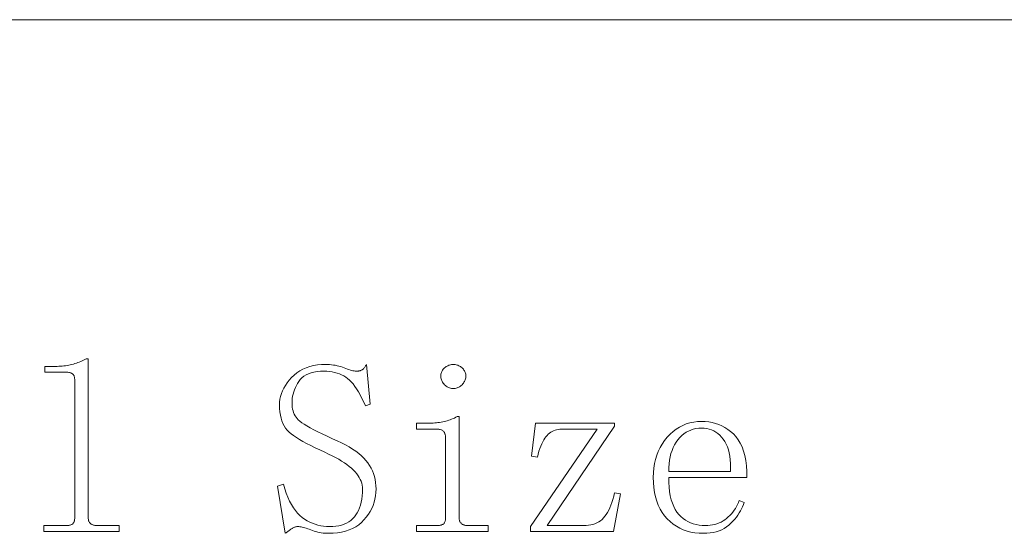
# Model space of a CAD drawing. Extents: x 1 to 297, y 1 to 210.
# Tile 12 of 171: x 8.89 to 17.63, y 51.94 to 56.51. Entities that reach past the tile are written whole.
import ezdxf

# ---------------------------------------------------------------- set-up
doc = ezdxf.new("R2010")
doc.units = 0

msp = doc.modelspace()

# ---------------------------------------------------------------- linework, layer by layer
at = {"color": 7, "lineweight": 13}
msp.add_line((1.3055, 56.5077), (219.3213, 56.5077), dxfattribs=at)
for points in [[(9.2055, 53.4277), (9.2208, 53.4279), (9.236, 53.4284), (9.251, 53.4293), (9.2658, 53.4305), (9.2805, 53.432), (9.295, 53.4339), (9.3093, 53.4361), (9.3234, 53.4387), (9.3374, 53.4416), (9.3512, 53.4449), (9.3648, 53.4485), (9.3783, 53.4524), (9.3916, 53.4567), (9.4047, 53.4613), (9.4176, 53.4663), (9.4304, 53.4716), (9.443, 53.4773), (9.4554, 53.4833), (9.4677, 53.4896), (9.4798, 53.4963), (9.4969, 53.4963), (9.4969, 52.082), (9.4971, 52.0753), (9.4978, 52.069), (9.4989, 52.063), (9.5004, 52.0573), (9.5023, 52.052), (9.5046, 52.047), (9.5074, 52.0424), (9.5106, 52.0381), (9.5143, 52.0342), (9.5184, 52.0306), (9.5228, 52.0273), (9.5274, 52.0244), (9.5324, 52.0218), (9.5376, 52.0196), (9.543, 52.0177), (9.5487, 52.0162), (9.5547, 52.015), (9.5609, 52.0141), (9.5673, 52.0136), (9.5741, 52.0134), (9.7712, 52.0134), (9.7712, 51.962), (9.1026, 51.962), (9.1026, 52.0134), (9.2998, 52.0134), (9.3081, 52.0136), (9.3159, 52.0141), (9.3232, 52.015), (9.33, 52.0162), (9.3362, 52.0177), (9.342, 52.0196), (9.3472, 52.0218), (9.3519, 52.0244), (9.3561, 52.0273), (9.3598, 52.0306), (9.363, 52.0342), (9.366, 52.0381), (9.3685, 52.0424), (9.3708, 52.047), (9.3726, 52.052), (9.3742, 52.0573), (9.3754, 52.063), (9.3762, 52.069), (9.3768, 52.0753), (9.3769, 52.082), (9.3769, 53.3077), (9.3768, 53.3144), (9.3762, 53.3207), (9.3754, 53.3267), (9.3742, 53.3324), (9.3726, 53.3377), (9.3708, 53.3427), (9.3685, 53.3473), (9.366, 53.3516), (9.363, 53.3555), (9.3598, 53.3591), (9.3561, 53.3624), (9.3519, 53.3653), (9.3472, 53.3679), (9.342, 53.3701), (9.3362, 53.372), (9.33, 53.3735), (9.3232, 53.3747), (9.3159, 53.3756), (9.3081, 53.3761), (9.2998, 53.3763), (9.1112, 53.3763), (9.1112, 53.4277)], [(11.5969, 52.6649), (11.5521, 52.6852), (11.5102, 52.705), (11.4712, 52.7243), (11.4351, 52.743), (11.4019, 52.7613), (11.3717, 52.779), (11.3443, 52.7963), (11.3199, 52.813), (11.2984, 52.8292), (11.2798, 52.8449), (11.2635, 52.8611), (11.2489, 52.8791), (11.2361, 52.8989), (11.2249, 52.9203), (11.2155, 52.9434), (11.2078, 52.9683), (11.2018, 52.9949), (11.1975, 53.0231), (11.1949, 53.0531), (11.1941, 53.0849), (11.1951, 53.1104), (11.1984, 53.1358), (11.2037, 53.1608), (11.2112, 53.1857), (11.2209, 53.2102), (11.2326, 53.2345), (11.2466, 53.2586), (11.2626, 53.2823), (11.2809, 53.3059), (11.3012, 53.3291), (11.3235, 53.3511), (11.3477, 53.3708), (11.3736, 53.3882), (11.4013, 53.4032), (11.4309, 53.4159), (11.4622, 53.4263), (11.4953, 53.4344), (11.5302, 53.4402), (11.567, 53.4437), (11.6055, 53.4449), (11.6226, 53.4446), (11.6394, 53.4437), (11.6562, 53.4422), (11.6727, 53.4401), (11.6891, 53.4374), (11.7053, 53.4341), (11.7213, 53.4302), (11.7372, 53.4257), (11.7528, 53.4206), (11.7684, 53.4149), (11.7834, 53.4092), (11.7975, 53.4041), (11.8108, 53.3996), (11.8232, 53.3957), (11.8348, 53.3924), (11.8455, 53.3897), (11.8554, 53.3876), (11.8644, 53.3861), (11.8725, 53.3852), (11.8798, 53.3849), (11.8849, 53.385), (11.8899, 53.3854), (11.8948, 53.386), (11.8997, 53.3869), (11.9044, 53.3881), (11.9091, 53.3895), (11.9137, 53.3912), (11.9182, 53.3931), (11.9226, 53.3953), (11.9269, 53.3977), (11.9312, 53.4005), (11.9353, 53.4037), (11.9394, 53.4074), (11.9434, 53.4114), (11.9473, 53.4159), (11.9511, 53.4209), (11.9548, 53.4262), (11.9585, 53.432), (11.962, 53.4382), (11.9655, 53.4449), (11.9998, 53.0934), (11.9569, 53.0763), (11.9415, 53.1111), (11.9259, 53.1437), (11.9103, 53.1739), (11.8945, 53.2018), (11.8787, 53.2274), (11.8628, 53.2506), (11.8468, 53.2716), (11.8308, 53.2902), (11.8146, 53.3066), (11.7984, 53.3206), (11.7816, 53.3328), (11.7639, 53.3437), (11.7453, 53.3534), (11.7257, 53.3617), (11.7051, 53.3688), (11.6837, 53.3746), (11.6613, 53.3791), (11.6379, 53.3823), (11.6136, 53.3842), (11.5884, 53.3849), (11.5568, 53.384), (11.5273, 53.3813), (11.4999, 53.3768), (11.4745, 53.3705), (11.4512, 53.3624), (11.43, 53.3525), (11.4108, 53.3408), (11.3936, 53.3273), (11.3785, 53.312), (11.3655, 53.2949), (11.3541, 53.2767), (11.3439, 53.2583), (11.3349, 53.2397), (11.3271, 53.2208), (11.3205, 53.2016), (11.3151, 53.1822), (11.3109, 53.1626), (11.3079, 53.1426), (11.3061, 53.1224), (11.3055, 53.102), (11.3061, 53.0835), (11.3077, 53.0658), (11.3105, 53.0489), (11.3144, 53.0327), (11.3194, 53.0174), (11.3256, 53.0027), (11.3328, 52.9889), (11.3412, 52.9758), (11.3506, 52.9635), (11.3612, 52.952), (11.3743, 52.9403), (11.3912, 52.9275), (11.412, 52.9136), (11.4366, 52.8985), (11.4651, 52.8824), (11.4975, 52.8651), (11.5337, 52.8467), (11.5738, 52.8272), (11.6177, 52.8066), (11.6655, 52.7849), (11.7055, 52.7675), (11.7432, 52.7497), (11.7785, 52.7315), (11.8116, 52.7129), (11.8423, 52.6938), (11.8707, 52.6743), (11.8968, 52.6544), (11.9206, 52.634), (11.9421, 52.6132), (11.9612, 52.592), (11.9783, 52.5702), (11.9936, 52.5476), (12.0071, 52.5242), (12.0188, 52.5001), (12.0287, 52.4752), (12.0368, 52.4495), (12.0431, 52.4231), (12.0476, 52.3959), (12.0503, 52.3679), (12.0512, 52.3391), (12.0501, 52.3086), (12.0469, 52.2788), (12.0416, 52.2497), (12.0341, 52.2212), (12.0244, 52.1934), (12.0126, 52.1663), (11.9987, 52.1399), (11.9826, 52.1142), (11.9644, 52.0892), (11.9441, 52.0649), (11.9217, 52.0421), (11.8973, 52.0217), (11.8709, 52.0037), (11.8426, 51.9881), (11.8123, 51.9749), (11.78, 51.9641), (11.7458, 51.9557), (11.7096, 51.9497), (11.6714, 51.9461), (11.6312, 51.9449), (11.6142, 51.9452), (11.5974, 51.9461), (11.5809, 51.9476), (11.5647, 51.9497), (11.5487, 51.9524), (11.533, 51.9557), (11.5175, 51.9596), (11.5023, 51.9641), (11.4873, 51.9692), (11.4726, 51.9749), (11.4584, 51.9806), (11.4447, 51.9857), (11.4316, 51.9902), (11.4192, 51.9941), (11.4073, 51.9974), (11.396, 52.0001), (11.3853, 52.0022), (11.3753, 52.0037), (11.3658, 52.0046), (11.3569, 52.0049), (11.3518, 52.0047), (11.3466, 52.0042), (11.3415, 52.0033), (11.3364, 52.0021), (11.3312, 52.0006), (11.3261, 51.9987), (11.3209, 51.9965), (11.3158, 51.9939), (11.3106, 51.991), (11.3055, 51.9877), (11.3003, 51.9842), (11.2949, 51.9805), (11.2893, 51.9767), (11.2836, 51.9726), (11.2776, 51.9684), (11.2716, 51.9641), (11.2653, 51.9595), (11.2589, 51.9548), (11.2523, 51.9499), (11.2455, 51.9449), (11.1769, 52.3649), (11.2284, 52.382), (11.2408, 52.3405), (11.2542, 52.3016), (11.2686, 52.2654), (11.2839, 52.2318), (11.3001, 52.2009), (11.3173, 52.1727), (11.3355, 52.1471), (11.3545, 52.1242), (11.3745, 52.1039), (11.3955, 52.0863), (11.4172, 52.0708), (11.4396, 52.057), (11.4625, 52.0448), (11.486, 52.0342), (11.5101, 52.0252), (11.5349, 52.0179), (11.5602, 52.0122), (11.5861, 52.0081), (11.6127, 52.0057), (11.6398, 52.0049), (11.6682, 52.0057), (11.6952, 52.0083), (11.7207, 52.0126), (11.7447, 52.0186), (11.7673, 52.0263), (11.7884, 52.0357), (11.8081, 52.0469), (11.8263, 52.0597), (11.8431, 52.0743), (11.8584, 52.0906), (11.8722, 52.1085), (11.8846, 52.1279), (11.8955, 52.1489), (11.905, 52.1715), (11.913, 52.1956), (11.9196, 52.2212), (11.9247, 52.2484), (11.9283, 52.2771), (11.9305, 52.3073), (11.9312, 52.3391), (11.9304, 52.3562), (11.928, 52.3733), (11.9239, 52.3902), (11.9182, 52.407), (11.9109, 52.4238), (11.9019, 52.4405), (11.8913, 52.457), (11.8791, 52.4735), (11.8653, 52.49), (11.8498, 52.5063), (11.8326, 52.5225), (11.8136, 52.5387), (11.7928, 52.5548), (11.7702, 52.5707), (11.7459, 52.5866), (11.7197, 52.6025), (11.6917, 52.6182), (11.6619, 52.6338), (11.6303, 52.6494)], [(12.7369, 53.4449), (12.7454, 53.4446), (12.7537, 53.4437), (12.7619, 53.4422), (12.7698, 53.4401), (12.7776, 53.4374), (12.7853, 53.4341), (12.7927, 53.4302), (12.8, 53.4257), (12.8071, 53.4206), (12.8141, 53.4149), (12.8206, 53.4087), (12.8264, 53.4023), (12.8316, 53.3957), (12.836, 53.3888), (12.8398, 53.3816), (12.8429, 53.3742), (12.8453, 53.3666), (12.847, 53.3586), (12.848, 53.3504), (12.8484, 53.342), (12.848, 53.3335), (12.847, 53.3252), (12.8453, 53.3171), (12.8429, 53.3091), (12.8398, 53.3013), (12.836, 53.2937), (12.8316, 53.2862), (12.8264, 53.2789), (12.8206, 53.2718), (12.8141, 53.2649), (12.8071, 53.2583), (12.8, 53.2525), (12.7927, 53.2474), (12.7853, 53.2429), (12.7776, 53.2391), (12.7698, 53.2361), (12.7619, 53.2337), (12.7537, 53.2319), (12.7454, 53.2309), (12.7369, 53.2306), (12.7284, 53.2309), (12.7201, 53.2319), (12.712, 53.2337), (12.704, 53.2361), (12.6962, 53.2391), (12.6886, 53.2429), (12.6811, 53.2474), (12.6738, 53.2525), (12.6667, 53.2583), (12.6598, 53.2649), (12.6533, 53.2718), (12.6474, 53.2789), (12.6423, 53.2862), (12.6378, 53.2937), (12.6341, 53.3013), (12.631, 53.3091), (12.6286, 53.3171), (12.6269, 53.3252), (12.6258, 53.3335), (12.6255, 53.342), (12.6258, 53.3504), (12.6269, 53.3586), (12.6286, 53.3666), (12.631, 53.3742), (12.6341, 53.3816), (12.6378, 53.3888), (12.6423, 53.3957), (12.6474, 53.4023), (12.6533, 53.4087), (12.6598, 53.4149), (12.6667, 53.4206), (12.6738, 53.4257), (12.6811, 53.4302), (12.6886, 53.4341), (12.6962, 53.4374), (12.704, 53.4401), (12.712, 53.4422), (12.7201, 53.4437), (12.7284, 53.4446)], [(12.6684, 52.7934), (12.6682, 52.8002), (12.6677, 52.8066), (12.6668, 52.8128), (12.6656, 52.8188), (12.6641, 52.8245), (12.6622, 52.8299), (12.66, 52.8351), (12.6574, 52.8401), (12.6545, 52.8447), (12.6512, 52.8491), (12.6475, 52.8532), (12.6433, 52.8569), (12.6386, 52.8601), (12.6334, 52.8629), (12.6276, 52.8652), (12.6214, 52.8671), (12.6146, 52.8686), (12.6073, 52.8697), (12.5995, 52.8704), (12.5912, 52.8706), (12.4112, 52.8706), (12.4112, 52.922), (12.4969, 52.922), (12.5123, 52.9221), (12.5274, 52.9225), (12.5424, 52.9232), (12.5573, 52.9241), (12.5719, 52.9252), (12.5864, 52.9266), (12.6007, 52.9283), (12.6149, 52.9302), (12.6288, 52.9324), (12.6426, 52.9349), (12.6563, 52.9376), (12.6697, 52.9409), (12.683, 52.9445), (12.6961, 52.9486), (12.7091, 52.9531), (12.7218, 52.958), (12.7344, 52.9634), (12.7469, 52.9691), (12.7591, 52.9754), (12.7712, 52.982), (12.7884, 52.982), (12.7884, 52.082), (12.7886, 52.0753), (12.7892, 52.069), (12.7903, 52.063), (12.7918, 52.0573), (12.7937, 52.052), (12.7961, 52.047), (12.7989, 52.0424), (12.8021, 52.0381), (12.8057, 52.0342), (12.8098, 52.0306), (12.8142, 52.0273), (12.8189, 52.0244), (12.8238, 52.0218), (12.829, 52.0196), (12.8344, 52.0177), (12.8401, 52.0162), (12.8461, 52.015), (12.8523, 52.0141), (12.8588, 52.0136), (12.8655, 52.0134), (13.0455, 52.0134), (13.0455, 51.962), (12.4112, 51.962), (12.4112, 52.0134), (12.5912, 52.0134), (12.5995, 52.0136), (12.6073, 52.0141), (12.6146, 52.015), (12.6214, 52.0162), (12.6276, 52.0177), (12.6334, 52.0196), (12.6386, 52.0218), (12.6433, 52.0244), (12.6475, 52.0273), (12.6512, 52.0306), (12.6545, 52.0342), (12.6574, 52.0381), (12.66, 52.0424), (12.6622, 52.047), (12.6641, 52.052), (12.6656, 52.0573), (12.6668, 52.063), (12.6677, 52.069), (12.6682, 52.0753), (12.6684, 52.082)], [(14.2198, 52.2963), (14.1598, 51.962), (13.4226, 51.962), (13.4226, 52.0049), (14.0141, 52.8706), (13.6969, 52.8706), (13.6818, 52.87), (13.6671, 52.8683), (13.653, 52.8656), (13.6393, 52.8617), (13.6262, 52.8566), (13.6136, 52.8505), (13.6015, 52.8433), (13.59, 52.8349), (13.5789, 52.8254), (13.5684, 52.8149), (13.5582, 52.8029), (13.5485, 52.7893), (13.539, 52.7741), (13.53, 52.7573), (13.5212, 52.7388), (13.5128, 52.7187), (13.5048, 52.697), (13.497, 52.6736), (13.4897, 52.6486), (13.4826, 52.622), (13.4312, 52.6306), (13.4655, 52.922), (14.1684, 52.922), (14.1684, 52.8963), (13.5684, 52.0134), (13.8941, 52.0134), (13.9159, 52.0141), (13.9368, 52.0162), (13.9567, 52.0196), (13.9757, 52.0244), (13.9937, 52.0306), (14.0108, 52.0381), (14.027, 52.047), (14.0422, 52.0573), (14.0565, 52.069), (14.0698, 52.082), (14.0823, 52.0966), (14.0943, 52.1129), (14.1057, 52.1309), (14.1164, 52.1506), (14.1266, 52.172), (14.1361, 52.1951), (14.1451, 52.22), (14.1534, 52.2466), (14.1612, 52.2749), (14.1684, 52.3049)], [(14.6484, 52.442), (14.6493, 52.397), (14.652, 52.3547), (14.6565, 52.3151), (14.6628, 52.2781), (14.6709, 52.2438), (14.6808, 52.2121), (14.6925, 52.1831), (14.706, 52.1567), (14.7213, 52.133), (14.7384, 52.112), (14.7569, 52.0933), (14.7766, 52.0765), (14.7974, 52.0617), (14.8193, 52.0489), (14.8423, 52.0381), (14.8664, 52.0292), (14.8917, 52.0223), (14.918, 52.0174), (14.9455, 52.0144), (14.9741, 52.0134), (14.996, 52.0141), (15.0173, 52.016), (15.0378, 52.0192), (15.0577, 52.0237), (15.0769, 52.0295), (15.0954, 52.0366), (15.1133, 52.0449), (15.1304, 52.0546), (15.1469, 52.0655), (15.1626, 52.0777), (15.1776, 52.0909), (15.1918, 52.1046), (15.2051, 52.119), (15.2175, 52.1339), (15.2291, 52.1495), (15.2398, 52.1657), (15.2496, 52.1824), (15.2586, 52.1998), (15.2668, 52.2177), (15.2741, 52.2363), (15.3169, 52.2191), (15.3111, 52.2003), (15.3041, 52.1816), (15.2957, 52.163), (15.2861, 52.1444), (15.2751, 52.1259), (15.2629, 52.1075), (15.2494, 52.0892), (15.2346, 52.071), (15.2186, 52.0529), (15.2012, 52.0349), (15.1826, 52.0178), (15.1626, 52.0025), (15.1414, 51.989), (15.1189, 51.9773), (15.0951, 51.9674), (15.0701, 51.9593), (15.0437, 51.953), (15.0161, 51.9485), (14.9871, 51.9458), (14.9569, 51.9449), (14.9182, 51.9461), (14.881, 51.95), (14.8452, 51.9564), (14.8109, 51.9654), (14.778, 51.977), (14.7466, 51.9911), (14.7166, 52.0079), (14.6881, 52.0271), (14.6611, 52.049), (14.6355, 52.0734), (14.6119, 52.1003), (14.5908, 52.1293), (14.5721, 52.1606), (14.556, 52.1941), (14.5423, 52.2299), (14.5311, 52.2678), (14.5224, 52.308), (14.5162, 52.3505), (14.5125, 52.3951), (14.5112, 52.442), (14.5125, 52.4841), (14.5162, 52.5248), (14.5224, 52.564), (14.5311, 52.6018), (14.5423, 52.6381), (14.556, 52.6729), (14.5721, 52.7063), (14.5908, 52.7382), (14.6119, 52.7687), (14.6355, 52.7977), (14.6609, 52.8246), (14.6874, 52.8486), (14.7151, 52.8698), (14.7438, 52.8882), (14.7737, 52.9038), (14.8047, 52.9165), (14.8368, 52.9264), (14.87, 52.9335), (14.9043, 52.9377), (14.9398, 52.9391), (14.9719, 52.938), (15.0032, 52.9347), (15.0336, 52.9291), (15.0632, 52.9213), (15.0919, 52.9113), (15.1198, 52.899), (15.1468, 52.8845), (15.1729, 52.8678), (15.1982, 52.8489), (15.2226, 52.8277), (15.2454, 52.8038), (15.2658, 52.7766), (15.2838, 52.7462), (15.2994, 52.7125), (15.3126, 52.6756), (15.3234, 52.6354), (15.3318, 52.5919), (15.3378, 52.5452), (15.3414, 52.4952), (15.3426, 52.442)], [(15.1969, 52.4934), (15.1978, 52.5302), (15.1971, 52.5653), (15.1947, 52.5985), (15.1908, 52.6299), (15.1851, 52.6595), (15.1779, 52.6873), (15.169, 52.7133), (15.1585, 52.7375), (15.1464, 52.76), (15.1326, 52.7806), (15.1176, 52.7993), (15.1016, 52.8161), (15.0847, 52.8308), (15.0668, 52.8437), (15.048, 52.8545), (15.0282, 52.8634), (15.0075, 52.8703), (14.9859, 52.8752), (14.9633, 52.8782), (14.9398, 52.8791), (14.9145, 52.8781), (14.8902, 52.875), (14.8669, 52.8699), (14.8445, 52.8627), (14.823, 52.8534), (14.8025, 52.8421), (14.7829, 52.8287), (14.7642, 52.8133), (14.7465, 52.7958), (14.7298, 52.7763), (14.7143, 52.7549), (14.7005, 52.7321), (14.6883, 52.7076), (14.6777, 52.6817), (14.6687, 52.6541), (14.6614, 52.6251), (14.6557, 52.5945), (14.6516, 52.5623), (14.6492, 52.5287), (14.6484, 52.4934)]]:
    msp.add_lwpolyline(points, close=True, dxfattribs=at)

doc.saveas('drawing.dxf')
